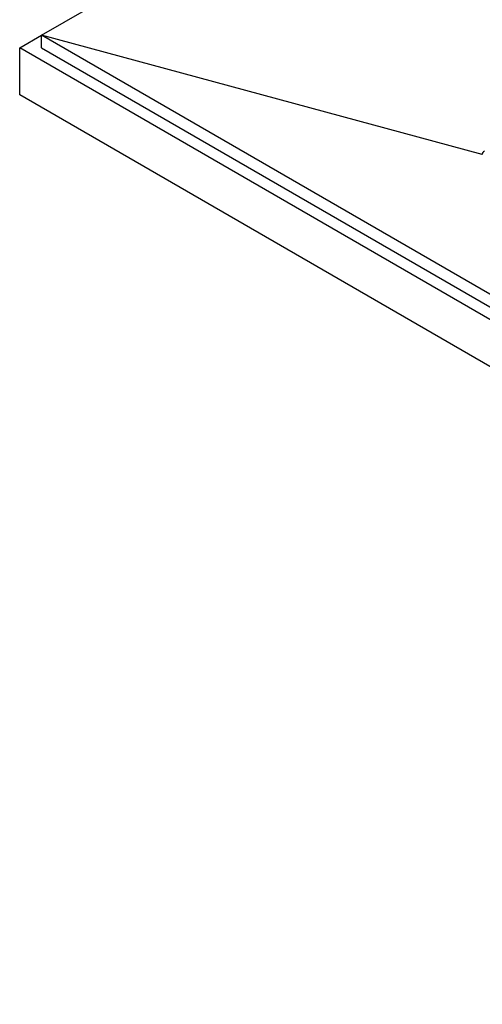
# Model space of a CAD drawing. Header units: millimetres. Extents: x -12192 to 12192, y -600 to 5895.
# Tile 4 of 122: x 2609 to 2826, y 1304 to 1766. Entities that reach past the tile are written whole.
import ezdxf

# ---------------------------------------------------------------- set-up
doc = ezdxf.new("R2010")
doc.units = ezdxf.units.MM
doc.header["$LTSCALE"] = 20
doc.layers.add('_Sichtbarkanten', color=7, linetype='Continuous', lineweight=25)

msp = doc.modelspace()

# ---------------------------------------------------------------- linework, layer by layer
at = {"layer": '_Sichtbarkanten'}
for p, q in [((2619.39, 1758.82), (3101.76, 2037.32)), ((2609.13, 1752.9), (2619.39, 1758.82)), ((2826.38, 1702.84), (2619.39, 1758.82)), ((3348.08, 1338.12), (2619.39, 1758.82)), ((2619.39, 1752.9), (2619.39, 1758.82)), ((3348.08, 1326.27), (2609.13, 1752.9)), ((2609.13, 1730.83), (2609.13, 1752.9)), ((2619.39, 1752.9), (3348.08, 1332.19)), ((3348.08, 1304.2), (2609.13, 1730.83))]:
    msp.add_line(p, q, dxfattribs=at)
msp.add_ellipse((2829.79, 1702.94), major_axis=(-3.43, 0.23), ratio=0.617012, start_param=5.539051, end_param=6.438802, dxfattribs=at)

doc.saveas('drawing.dxf')
